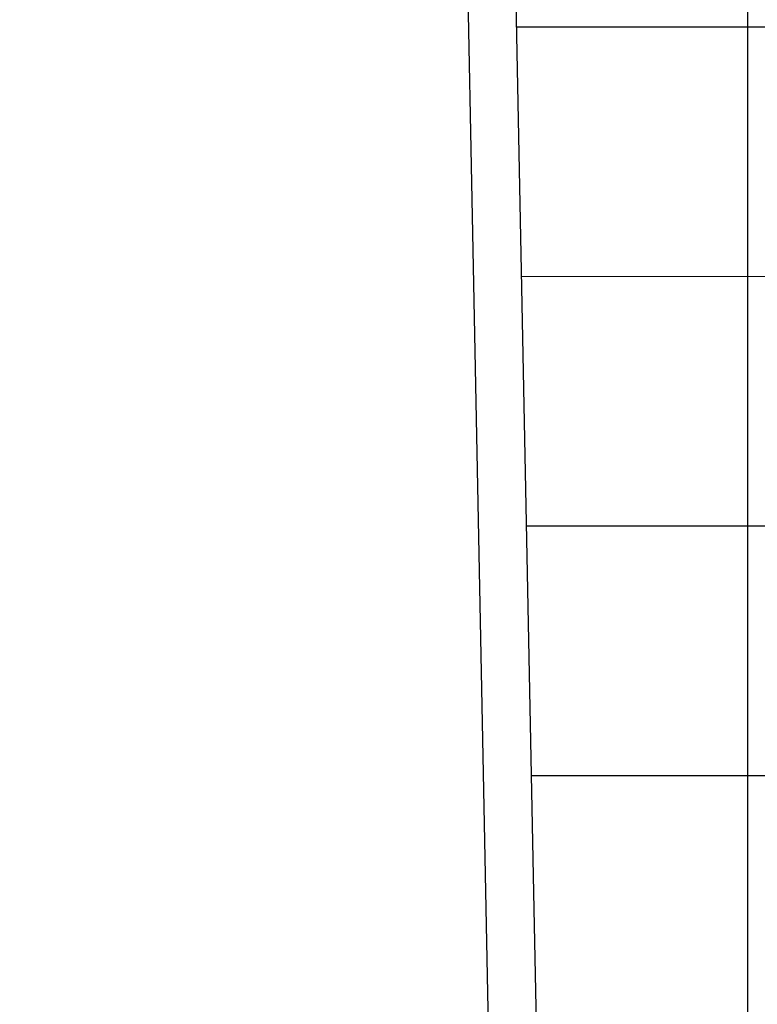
# Model space of a CAD drawing. Extents: x 147111805 to 147230536, y 410950310 to 411028142.
# Tile 3 of 85: x 147158762 to 147160641, y 410973959 to 410976465. Entities that reach past the tile are written whole.
import ezdxf

# ---------------------------------------------------------------- set-up
doc = ezdxf.new("R2010")
doc.units = 0
doc.header["$LTSCALE"] = 100
doc.layers.add('T--A9041--_VERHARDINGEN_Tegels', color=9, linetype='Continuous', transparency=0.3)
doc.layers.add('T--L9020--_GEBOUW_Contour', color=1, linetype='Continuous')
doc.layers.add('T--L9042--_BEPLANTINGEN', color=3, linetype='Continuous')

msp = doc.modelspace()

# ---------------------------------------------------------------- hatches: boundary and pattern name
at = {"layer": 'T--A9041--_VERHARDINGEN_Tegels'}
h = msp.add_hatch(dxfattribs=at)
h.set_pattern_fill('ANSI37', color=256, scale=200, angle=45)
h.set_pattern_definition([(90, (0, 0), (-635, 0), []), (180, (0, 0), (0, -635), [])])
h.paths.add_polyline_path([(147171124.6155927, 410978496.7849257), (147171124.6155927, 410985174.1051784), (147175311.8159577, 410985174.1051784), (147179724.0163228, 410985174.1051784), (147179724.0163228, 410987548.1668265), (147175674.6155927, 410987550.9475302), (147175674.6155927, 410986269.3768906), (147173554.6155927, 410986269.3768906), (147173554.6155927, 410986569.3768906), (147175374.6155927, 410986569.3768906), (147175374.6155927, 410989649.3768906), (147175374.6155927, 410993004.2881792), (147173550.8201925, 410993004.2881792), (147173550.8201925, 410993134.3405678), (147165980.8201925, 410993134.3405678), (147159696.0572113, 410993137.1650009), (147159704.9791517, 410992687.6886738), (147159705.673752, 410992652.6955669), (147159710.6310576, 410990922.4531842), (147159740.006855, 410990923.0362831), (147159789.3234792, 410988438.5257165), (147159881.8045546, 410983779.4434608), (147160071.926593, 410974201.3302012), (147160091.7723167, 410973201.5271471), (147160156.2709204, 410969952.1672208), (147160833.6374897, 410969965.612699), (147162965.7175028, 410970007.9337059), (147169999.3319892, 410970147.5483757), (147172541.3312546, 410970198.0061296), (147177217.9100407, 410970290.8345047), (147177327.8883767, 410970293.0175343), (147177280.2586386, 410972692.5448644), (147177850.1463795, 410972703.8569272), (147179529.8155105, 410972737.1977439), (147180789.5630606, 410972762.4198964), (147181028.8837267, 410972767.3274566), (147181031.0428523, 410975911.5547846), (147179805.6507454, 410975912.3962522), (147178580.2586386, 410975912.3962522), (147178580.2586386, 410979449.1051784), (147177580.2586386, 410979449.1051784), (147177580.2586386, 410977681.1714507), (147177580.2586386, 410975913.2377229), (147171124.6155927, 410975913.2377229)])
h.paths.add_polyline_path([(147165184.9788649, 410982437.8420166), (147164184.9788649, 410982437.8420166), (147164184.9788649, 410983437.8420166), (147165184.9788649, 410983437.8420166)], flags=16)

# ---------------------------------------------------------------- linework, layer by layer
at = {"layer": 'T--L9020--_GEBOUW_Contour'}
msp.add_lwpolyline([(147182168, 410959767), (147181867, 410972802), (147177122, 410972708), (147177170, 410970289), (147160034, 410969951), (147159461, 410998946), (147154338, 410998845), (147149691, 410998753), (147150181, 410970534), (147150186, 410970234), (147150379, 410959136), (147155799, 410959244), (147158877, 410959305), (147182168, 410959767)], dxfattribs=at)
at = {"layer": 'T--L9042--_BEPLANTINGEN', "color": 9, "true_color": 0xc7c8ca}
msp.add_lwpolyline([(147159696.0572113, 410993137.1650009), (147159704.9791517, 410992687.6886738), (147159705.673752, 410992652.6955669), (147159710.6310576, 410990922.4531842), (147159740.006855, 410990923.0362831), (147159789.3234792, 410988438.5257165), (147159881.8045546, 410983779.4434608), (147160071.926593, 410974201.3302012), (147160091.7723167, 410973201.5271471)], dxfattribs=at)

doc.saveas('drawing.dxf')
